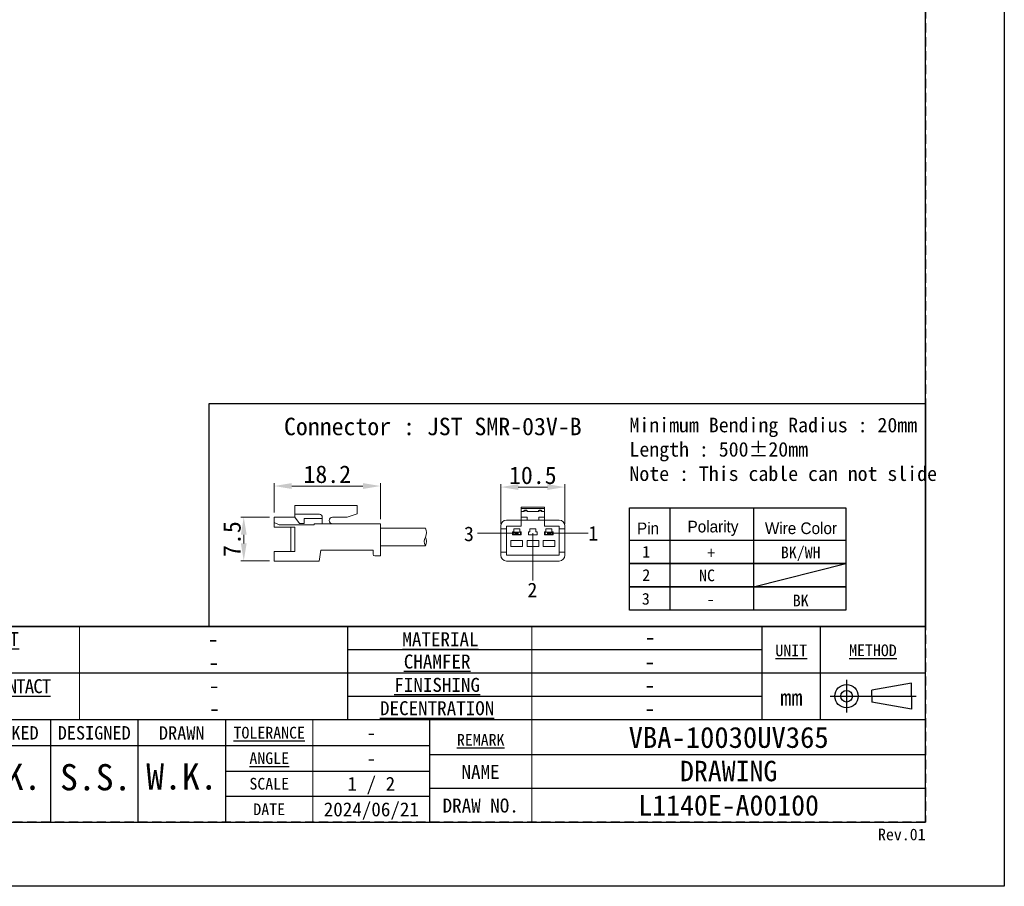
# Model space of a CAD drawing. Header units: millimetres. Extents: x 0 to 420, y 0 to 297.
# Tile 3 of 9: x 251 to 420, y 0 to 148. Entities that reach past the tile are written whole.
import ezdxf
from ezdxf.enums import TextEntityAlignment as Align

# ---------------------------------------------------------------- set-up
doc = ezdxf.new("R2010")
doc.units = ezdxf.units.MM
doc.header["$LTSCALE"] = 0.25
doc.linetypes.add('HIDDEN', pattern=[9.525, 6.35, -3.175])
doc.layers.add('CABLE 3P', color=7, linetype='Continuous', lineweight=20)
doc.layers.add('TXT1', color=5, linetype='Continuous', lineweight=20)
doc.layers.add('FORM', color=252, linetype='Continuous')
doc.layers.add('PAPER', color=254, linetype='Continuous', plot=False)
doc.styles.add('(TNK)aSS', font='txt', dxfattribs={"width": 0.75, "oblique": 15, "height": 3.5})
doc.styles.get("Standard").update_dxf_attribs({"font": 'arial.ttf'})
doc.styles.add('takachi1', font='msgothic.ttc', dxfattribs={"height": 2.5})
doc.styles.add('VS Standard', font='msgothic.ttc', dxfattribs={"height": 3})
doc.styles.add('VS Standard(小)', font='txt', dxfattribs={"height": 2.4})
doc.dimstyles.new('TMIZO', dxfattribs={"dimscale": 0, "dimtxt": 3.5, "dimasz": 3, "dimexe": 0.5, "dimexo": 0.8, "dimgap": 0.5, "dimtad": 3, "dimtoh": 1, "dimdec": 1, "dimrnd": 0.005, "dimdsep": 46, "dimtxsty": '(TNK)aSS', "dimcen": 0, "dimclrd": 5, "dimclre": 5, "dimclrt": 5, "dimaunit": 1, "dimadec": 0, "dimazin": 2, "dimtfac": 1, "dimtdec": 1, "dimtmove": 0, "dimatfit": 3, "dimfxl": 1, "dimtzin": 0, "dimlwd": -1, "dimlwe": -1, "dimarcsym": 0})

# ---------------------------------------------------------------- blocks, each defined once
blk = doc.blocks.new('表題欄金物用_ver3.0')
at = {"layer": 'FORM', "color": 0}
for p, q in [((-11, 44.5), (-191, 44.5)), ((-110, 28.49), (-110, 44.5)), ((-39, 28.49), (-39, 44.5)), ((-29, 28.49), (-29, 44.5)), ((-11, 28.5), (-11, 44.5)), ((-39, 40.5), (-110, 40.5)), ((-110, 28.49), (-110, 40.5)), ((-11, 28.5), (-11, 40.5)), ((-39, 36.5), (-191, 36.5)), ((-11, 36.5), (-191, 36.5)), ((-24.54, 35.38), (-24.54, 29.78)), ((-13.42, 34.8), (-20.21, 33.59)), ((-13.42, 32.58), (-13.42, 34.8)), ((-39, 32.5), (-110, 32.5)), ((-27.34, 32.58), (-12.62, 32.58)), ((-20.21, 32.58), (-20.21, 33.59)), ((-20.21, 32.58), (-20.21, 31.57)), ((-13.42, 32.58), (-13.42, 30.35)), ((-13.42, 30.35), (-20.21, 31.57)), ((-11, 28.5), (-191, 28.5)), ((-161, 28.5), (-161, 11)), ((-146, 28.5), (-146, 11)), ((-131, 28.5), (-131, 11)), ((-96, 11), (-96, 28.5)), ((-11, 11), (-11, 28.5)), ((-191, 24.12), (-96, 24.12)), ((-131, 24.12), (-96, 24.12)), ((-96, 22.6), (-11, 22.6)), ((-131, 19.75), (-96, 19.75)), ((-96, 15.38), (-131, 15.38)), ((-96, 16.8), (-11, 16.8)), ((-191, 11), (-11, 11))]:
    blk.add_line(p, q, dxfattribs=at)
at = {"layer": 'FORM', "color": 0, "linetype": 'HIDDEN', "lineweight": 9}
for p, q in [((-156, 28.49), (-156, 44.5)), ((-156, 28.49), (-156, 40.49)), ((-78.5, 11), (-78.5, 28.5))]:
    blk.add_line(p, q, dxfattribs=at)
at = {"layer": 'FORM', "color": 0, "linetype": 'Continuous', "lineweight": 9}
for p, q in [((-156, 28.49), (-156, 44.5)), ((-78.5, 11), (-78.5, 44.5)), ((-116, 11), (-116, 28.5))]:
    blk.add_line(p, q, dxfattribs=at)
at = {"layer": 'FORM', "color": 0}
for radius in [2, 1]:
    blk.add_circle((-24.54, 32.58), radius, dxfattribs=at)
at = {"layer": 'FORM', "color": 0, "attachment_point": 5}
for s, insert, char_height, width, style in [('{\\LTREATMENT}', (-173.74, 42.37), 2.4, 36.5, 'VS Standard(小)'), ('{\\LMATERIAL}', (-94.15, 42.33), 2.4, 36.5, 'VS Standard(小)'), ('{\\LUNIT}', (-34.02, 40.41), 2, 20, 'VS Standard'), ('{\\LMETHOD}', (-20.02, 40.42), 2, 20, 'VS Standard'), ('{\\LCHAMFER}', (-94.72, 38.5), 2.4, 35, 'VS Standard(小)'), ('{\\T0.9;\\LTREATMENT CONTACT}', (-173.5, 34.27), 2.4, 36.5, 'VS Standard(小)'), ('{\\LFINISHING}', (-94.72, 34.5), 2.4, 35, 'VS Standard(小)'), ('mm', (-34, 32.35), 2.8, 20, 'VS Standard'), ('{\\LDECENTRATION}', (-94.72, 30.5), 2.4, 35, 'VS Standard(小)'), ('{\\fＭＳ ゴシック|b0|i0|c128|p49;CHECKED}', (-168.5, 26.28), 2.3, 15, 'VS Standard'), ('{\\fＭＳ ゴシック|b0|i0|c128|p49;DESIGNED}', (-153.5, 26.28), 2.3, 15, 'VS Standard'), ('{\\fＭＳ ゴシック|b0|i0|c128|p49;DRAWN}', (-138.5, 26.28), 2.3, 15, 'VS Standard'), ('{\\W1;\\LTOLERANCE}', (-123.5, 26.31), 2, 20, 'VS Standard(小)'), ('{\\LANGLE}', (-123.5, 21.94), 2, 14.9784, 'VS Standard(小)'), ('{\\fＭＳ ゴシック|b0|i0|c128|p49;NAME}', (-87.28, 19.61), 2.4, 15, 'VS Standard(小)'), ('SCALE', (-123.5, 17.56), 2, 15, 'VS Standard(小)'), ('{\\fＭＳ ゴシック|b0|i0|c128|p49;DRAW NO.}', (-87.25, 13.82), 2.4, 15, 'VS Standard(小)'), ('{\\fＭＳ ゴシック|b0|i0|c128|p49;DATE}', (-123.5, 13.19), 2, 15, 'VS Standard(小)')]:
    blk.add_mtext(s, dxfattribs=dict(at, insert=insert, char_height=char_height, width=width, style=style))
at = {"layer": 'FORM', "color": 0, "insert": (-87.25, 25.1), "char_height": 2, "width": 16, "attachment_point": 5, "line_spacing_factor": 0.8, "style": 'VS Standard'}
blk.add_mtext('\\pxsm0.9;{\\LREMARK}', dxfattribs=at)
at = {"layer": 'FORM', "color": 0}
for tag, height, style, p in [('処理(英語)', 2.8, 'VS Standard', (-133.24, 42.37)), ('材料', 2.8, 'VS Standard', (-58.21, 42.72)), ('処理(日本語)', 2.8, 'VS Standard', (-133.24, 38.37)), ('一般面取', 2.8, 'VS Standard', (-58.25, 38.53)), ('処理接点(英語)', 2.8, 'VS Standard', (-132.94, 34.42)), ('仕上', 2.8, 'VS Standard', (-58.25, 34.53)), ('処理接点(日本語)', 2.8, 'VS Standard', (-133, 30.5)), ('偏芯', 2.8, 'VS Standard', (-58.25, 30.53)), ('一般公差', 2.4, 'VS Standard(小)', (-106, 26.31)), ('適用（機種名）', 3.6, 'VS Standard', (-44.78, 25.6)), ('角度', 2.4, 'VS Standard(小)', (-106, 21.94)), ('NAME', 3.5, 'VS Standard', (-44.75, 19.65)), ('SCALE', 2.4, 'VS Standard(小)', (-106, 17.56)), ('DRAW_NO.', 3.5, 'VS Standard', (-44.75, 13.82)), ('DATE', 2.4, 'VS Standard(小)', (-106, 13.19))]:
    blk.add_attdef(tag, text='', height=height, dxfattribs=dict(at, style=style)).set_placement(p, align=Align.MIDDLE_CENTER)
at = {"layer": 'FORM', "color": 0, "style": 'VS Standard'}
for tag, p in [('APPROVED', (-182.5, 15.06)), ('CHECKED', (-167.5, 15.18)), ('DESIGNED', (-152.5, 15.09)), ('DRAWN', (-137.5, 15.23))]:
    blk.add_attdef(tag, text='', height=4.5, dxfattribs=at).set_placement(p, align=Align.BOTTOM_CENTER)
blk = doc.blocks.new('*D3')
at = {"layer": 'Defpoints', "color": 0}
for p in [(344.68, 68.41), (333.68, 61.24), (344.68, 61.24)]:
    blk.add_point(p, dxfattribs=at)
at = {"layer": 'TXT1', "color": 0}
for p, q in [((333.68, 62.04), (333.68, 68.91)), ((336.68, 68.41), (341.68, 68.41)), ((344.68, 62.04), (344.68, 68.91))]:
    blk.add_line(p, q, dxfattribs=at)
for points in [[(336.68, 68.91), (336.68, 67.91), (333.68, 68.41)], [(341.68, 67.91), (341.68, 68.91), (344.68, 68.41)]]:
    blk.add_solid(points, dxfattribs=at)
at = {"layer": 'TXT1', "color": 0, "insert": (339.18, 70.41), "char_height": 3, "attachment_point": 5, "style": 'VS Standard'}
blk.add_mtext('10.5', dxfattribs=at)
blk = doc.blocks.new('*D4')
at = {"layer": 'Defpoints', "color": 0}
for p in [(294.85, 63.25), (289.63, 55.76), (294.87, 55.76)]:
    blk.add_point(p, dxfattribs=at)
at = {"layer": 'TXT1', "color": 0}
for p, q in [((294.05, 63.25), (289.13, 63.25)), ((289.63, 60.25), (289.63, 58.76)), ((294.07, 55.76), (289.13, 55.76))]:
    blk.add_line(p, q, dxfattribs=at)
for points in [[(290.13, 60.25), (289.13, 60.25), (289.63, 63.25)], [(289.13, 58.76), (290.13, 58.76), (289.63, 55.76)]]:
    blk.add_solid(points, dxfattribs=at)
at = {"layer": 'TXT1', "color": 0, "insert": (287.63, 59.5), "char_height": 3, "attachment_point": 5, "rotation": 90, "style": 'VS Standard'}
blk.add_mtext('7.5', dxfattribs=at)
blk = doc.blocks.new('*D5')
at = {"layer": 'Defpoints', "color": 0}
for p in [(313.06, 68.59), (294.85, 63.23), (313.06, 62.11)]:
    blk.add_point(p, dxfattribs=at)
at = {"layer": 'TXT1', "color": 0}
for p, q in [((294.85, 64.03), (294.85, 69.09)), ((297.85, 68.59), (310.06, 68.59)), ((313.06, 62.91), (313.06, 69.09))]:
    blk.add_line(p, q, dxfattribs=at)
for points in [[(297.85, 69.09), (297.85, 68.09), (294.85, 68.59)], [(310.06, 68.09), (310.06, 69.09), (313.06, 68.59)]]:
    blk.add_solid(points, dxfattribs=at)
at = {"layer": 'TXT1', "color": 0, "insert": (303.95, 70.59), "char_height": 3, "attachment_point": 5, "style": 'VS Standard'}
blk.add_mtext('18.2', dxfattribs=at)

msp = doc.modelspace()

# ---------------------------------------------------------------- linework, layer by layer
at = {"layer": 'CABLE 3P'}
for p, q in [((298.3742, 65.2286), (309.0742, 65.2286)), ((298.3742, 63.2286), (298.3742, 65.2286)), ((298.3742, 65.2286), (309.0742, 65.2286)), ((298.3742, 63.2286), (298.3742, 65.2286)), ((309.0742, 63.8332), (309.0742, 65.2286)), ((341.1842, 64.9881), (337.1842, 64.9881)), ((337.1842, 64.9881), (337.1842, 64.7589)), ((341.1842, 64.7589), (337.1842, 64.7589)), ((337.1842, 64.7589), (337.1842, 64.2381)), ((337.6842, 64.2381), (337.1842, 64.2381)), ((337.1842, 64.2381), (337.1842, 63.2381)), ((337.5842, 64.2381), (337.5842, 64.2472)), ((337.7842, 64.4381), (337.6842, 64.3381)), ((337.6842, 64.3381), (337.6842, 64.2381)), ((338.1842, 64.3381), (337.6842, 64.3381)), ((337.7842, 64.4472), (337.7842, 64.4381)), ((337.7842, 64.4472), (338.0842, 64.4472)), ((337.7842, 64.4381), (338.0842, 64.4381)), ((338.0842, 64.4472), (338.0842, 64.4381)), ((338.0842, 64.4381), (338.1842, 64.3381)), ((338.1842, 64.3381), (338.1842, 64.2381)), ((340.1842, 64.2381), (338.1842, 64.2381)), ((338.2842, 64.2472), (338.2842, 64.2381)), ((340.0842, 64.2381), (340.0842, 64.2472)), ((340.2842, 64.4381), (340.1842, 64.3381)), ((340.1842, 64.3381), (340.1842, 64.2381)), ((340.6842, 64.3381), (340.1842, 64.3381)), ((340.2842, 64.4472), (340.2842, 64.4381)), ((340.2842, 64.4472), (340.5842, 64.4472)), ((340.2842, 64.4381), (340.5842, 64.4381)), ((340.5842, 64.4472), (340.5842, 64.4381)), ((340.5842, 64.4381), (340.6842, 64.3381)), ((340.6842, 64.3381), (340.6842, 64.2381)), ((341.1842, 64.2381), (340.6842, 64.2381)), ((340.7842, 64.2472), (340.7842, 64.2381)), ((341.1842, 64.9881), (341.1842, 64.7589)), ((341.1842, 64.7589), (341.1842, 64.2381)), ((341.1842, 64.2381), (341.1842, 63.2381)), ((294.851, 61.5416), (294.851, 63.2286)), ((294.851, 63.2286), (298.3742, 63.2286)), ((294.851, 61.5416), (294.851, 63.2286)), ((294.851, 63.2286), (298.3742, 63.2286)), ((298.3742, 63.7579), (302.6074, 63.7579)), ((298.3742, 63.7579), (302.6074, 63.7579)), ((299.2077, 62.1759), (298.3742, 63.2286)), ((299.2077, 62.1759), (298.3742, 63.2286)), ((299.9722, 62.1759), (299.9722, 63.0478)), ((299.9722, 63.0478), (303.0974, 63.0478)), ((299.9722, 62.1759), (299.9722, 63.0478)), ((299.9722, 63.0478), (303.0974, 63.0478)), ((303.0974, 62.1005), (303.0974, 63.2545)), ((303.0974, 62.1005), (303.0974, 63.2545)), ((304.8476, 63.2286), (307.3459, 63.2286)), ((304.8476, 63.2286), (307.3459, 63.2286)), ((309.0742, 63.8332), (307.3459, 63.2286)), ((309.0742, 63.8332), (307.3459, 63.2286)), ((334.6842, 62.7381), (337.1842, 62.7381)), ((338.1842, 63.2381), (337.1842, 63.2381)), ((337.1842, 63.2381), (337.1842, 62.7381)), ((337.1842, 62.7381), (337.1842, 61.7381)), ((338.1842, 62.7381), (337.1842, 62.7381)), ((338.1842, 63.2381), (338.1842, 62.7381)), ((340.1842, 62.7381), (338.1842, 62.7381)), ((341.1842, 63.2381), (340.1842, 63.2381)), ((340.1842, 63.2381), (340.1842, 62.7381)), ((341.1842, 62.7381), (340.1842, 62.7381)), ((341.1842, 63.2381), (341.1842, 62.7381)), ((341.1842, 61.7381), (341.1842, 62.7381)), ((341.1842, 62.7381), (343.6842, 62.7381)), ((295.6899, 61.9515), (294.851, 62.3427)), ((295.6899, 61.9515), (294.851, 62.3427)), ((294.851, 61.5416), (298.3742, 61.5416)), ((294.851, 61.5416), (298.3742, 61.5416)), ((295.6899, 61.9515), (301.711, 61.9515)), ((295.6899, 61.9515), (301.711, 61.9515)), ((297.7218, 57.3496), (297.7218, 61.5416)), ((297.7218, 57.3496), (297.7218, 61.5416)), ((298.3742, 57.3496), (298.3742, 61.5416)), ((298.3742, 57.3496), (298.3742, 61.5416)), ((299.2077, 62.1759), (299.9722, 62.1759)), ((299.2077, 62.1759), (299.9722, 62.1759)), ((304.8476, 62.1005), (301.711, 62.1005)), ((301.711, 61.9515), (301.711, 62.1005)), ((304.8476, 62.1005), (301.711, 62.1005)), ((301.711, 61.9515), (301.711, 62.1005)), ((304.8476, 62.1005), (313.051, 62.1005)), ((304.8476, 62.1005), (313.051, 62.1005)), ((313.051, 56.6005), (313.051, 62.1005)), ((313.051, 56.6005), (313.051, 62.1005)), ((320.7651, 61.3505), (313.051, 61.3505)), ((333.6842, 61.7381), (333.6842, 61.2381)), ((334.6842, 61.2381), (333.6842, 61.2381)), ((333.6842, 61.2381), (333.6842, 57.2381)), ((334.6842, 61.7381), (334.6842, 61.2381)), ((337.1842, 61.7381), (334.6842, 61.7381)), ((334.6842, 61.2381), (334.6842, 57.2381)), ((336.9342, 61.2381), (335.9342, 61.2381)), ((335.9342, 61.2381), (335.9342, 60.7381)), ((336.9342, 60.7381), (336.9342, 61.2381)), ((338.6842, 61.2381), (338.6842, 60.7381)), ((339.6842, 61.2381), (338.6842, 61.2381)), ((339.6842, 60.7381), (339.6842, 61.2381)), ((343.6842, 61.7381), (341.1842, 61.7381)), ((342.4342, 61.2381), (341.4342, 61.2381)), ((341.4342, 61.2381), (341.4342, 60.7381)), ((342.4342, 60.7381), (342.4342, 61.2381)), ((343.6842, 61.2381), (343.6842, 61.7381)), ((344.6842, 61.2381), (343.6842, 61.2381)), ((343.6842, 57.2381), (343.6842, 61.2381)), ((344.6842, 61.7381), (344.6842, 61.2381)), ((344.6842, 57.2381), (344.6842, 61.2381)), ((337.4342, 59.2381), (335.4342, 59.2381)), ((335.4342, 59.2381), (335.4342, 58.2381)), ((335.9342, 60.7381), (335.6842, 60.7381)), ((335.6842, 60.7381), (335.6842, 60.2381)), ((335.6842, 60.2381), (337.1842, 60.2381)), ((335.8092, 60.2881), (335.8092, 60.6881)), ((335.8092, 60.6881), (336.2842, 60.6881)), ((336.2842, 60.2881), (335.8092, 60.2881)), ((336.2842, 60.6881), (336.1842, 60.5881)), ((336.3842, 60.5881), (336.1842, 60.5881)), ((336.1842, 60.3881), (336.1842, 60.5881)), ((336.1842, 60.3881), (336.3842, 60.3881)), ((336.1842, 60.3881), (336.2842, 60.2881)), ((336.2842, 60.6881), (336.4342, 60.6881)), ((336.4342, 60.2881), (336.2842, 60.2881)), ((336.4342, 60.6644), (336.3842, 60.5881)), ((336.3842, 60.5881), (336.3842, 60.3881)), ((336.3842, 60.3881), (336.4342, 60.3118)), ((336.4342, 60.6881), (336.4342, 60.6644)), ((336.4342, 60.6881), (336.5842, 60.6881)), ((336.4842, 60.5881), (336.4342, 60.6644)), ((336.4342, 60.3118), (336.4842, 60.3881)), ((336.4342, 60.3118), (336.4342, 60.2881)), ((336.5842, 60.2881), (336.4342, 60.2881)), ((336.4842, 60.3881), (336.4842, 60.5881)), ((336.6842, 60.5881), (336.4842, 60.5881)), ((336.4842, 60.3881), (336.6842, 60.3881)), ((336.6842, 60.5881), (336.5842, 60.6881)), ((336.5842, 60.6881), (337.0592, 60.6881)), ((336.5842, 60.2881), (336.6842, 60.3881)), ((337.0592, 60.2881), (336.5842, 60.2881)), ((336.6842, 60.5881), (336.6842, 60.3881)), ((337.1842, 60.7381), (336.9342, 60.7381)), ((337.0592, 60.6881), (337.0592, 60.2881)), ((337.1842, 60.2381), (337.1842, 60.7381)), ((337.4342, 58.2381), (337.4342, 59.2381)), ((340.1842, 59.2381), (338.1842, 59.2381)), ((338.1842, 59.2381), (338.1842, 58.2381)), ((338.4342, 60.7381), (338.4342, 60.2381)), ((338.6842, 60.7381), (338.4342, 60.7381)), ((338.4342, 60.2381), (339.9342, 60.2381)), ((339.9342, 60.7381), (339.6842, 60.7381)), ((339.9342, 60.2381), (339.9342, 60.7381)), ((340.1842, 58.2381), (340.1842, 59.2381)), ((340.9342, 59.2381), (340.9342, 58.2381)), ((342.9342, 59.2381), (340.9342, 59.2381)), ((341.4342, 60.7381), (341.1842, 60.7381)), ((341.1842, 60.7381), (341.1842, 60.2381)), ((341.1842, 60.2381), (342.6842, 60.2381)), ((341.3092, 60.2881), (341.3092, 60.6881)), ((341.3092, 60.6881), (341.7842, 60.6881)), ((341.7842, 60.2881), (341.3092, 60.2881)), ((341.7842, 60.6881), (341.6842, 60.5881)), ((341.8842, 60.5881), (341.6842, 60.5881)), ((341.6842, 60.3881), (341.6842, 60.5881)), ((341.6842, 60.3881), (341.8842, 60.3881)), ((341.6842, 60.3881), (341.7842, 60.2881)), ((341.7842, 60.6881), (341.9342, 60.6881)), ((341.9342, 60.2881), (341.7842, 60.2881)), ((341.9342, 60.6644), (341.8842, 60.5881)), ((341.8842, 60.5881), (341.8842, 60.3881)), ((341.8842, 60.3881), (341.9342, 60.3118)), ((341.9342, 60.6881), (341.9342, 60.6644)), ((341.9342, 60.6881), (342.0842, 60.6881)), ((341.9842, 60.5881), (341.9342, 60.6644)), ((341.9342, 60.3118), (341.9842, 60.3881)), ((341.9342, 60.3118), (341.9342, 60.2881)), ((342.0842, 60.2881), (341.9342, 60.2881)), ((341.9842, 60.3881), (341.9842, 60.5881)), ((342.1842, 60.5881), (341.9842, 60.5881)), ((341.9842, 60.3881), (342.1842, 60.3881)), ((342.1842, 60.5881), (342.0842, 60.6881)), ((342.0842, 60.6881), (342.5592, 60.6881)), ((342.0842, 60.2881), (342.1842, 60.3881)), ((342.5592, 60.2881), (342.0842, 60.2881)), ((342.1842, 60.5881), (342.1842, 60.3881)), ((342.6842, 60.7381), (342.4342, 60.7381)), ((342.5592, 60.6881), (342.5592, 60.2881)), ((342.6842, 60.2381), (342.6842, 60.7381)), ((342.9342, 58.2381), (342.9342, 59.2381)), ((302.851, 57.6005), (302.551, 55.7286)), ((302.851, 57.6005), (311.7959, 57.6005)), ((302.851, 57.6005), (311.7959, 57.6005)), ((311.7959, 56.9005), (311.7959, 57.6005)), ((311.7959, 56.9005), (311.7959, 57.6005)), ((320.7651, 58.3505), (313.051, 58.3505)), ((335.4342, 58.2381), (337.4342, 58.2381)), ((338.1842, 58.2381), (340.1842, 58.2381)), ((340.9342, 58.2381), (342.9342, 58.2381)), ((294.851, 55.7286), (294.851, 57.3496)), ((294.851, 57.3496), (298.3742, 57.3496)), ((294.851, 55.7286), (294.851, 57.3496)), ((294.851, 57.3496), (298.3742, 57.3496)), ((294.851, 55.7286), (302.551, 55.7286)), ((294.851, 55.7286), (302.551, 55.7286)), ((312.0959, 56.6005), (313.051, 56.6005)), ((312.0959, 56.6005), (313.051, 56.6005)), ((333.6842, 57.2381), (334.6842, 57.2381)), ((333.6842, 57.2381), (333.6842, 56.7381)), ((334.6842, 57.2381), (334.6842, 56.7381)), ((334.6842, 56.7381), (343.6842, 56.7381)), ((334.6842, 55.7381), (343.6842, 55.7381)), ((343.6842, 57.2381), (344.6842, 57.2381)), ((343.6842, 56.7381), (343.6842, 57.2381)), ((344.6842, 57.2381), (344.6842, 56.7381))]:
    msp.add_line(p, q, dxfattribs=at)
for centre, radius, start, end in [((337.7842, 64.2472), 0.2, 90, 180), ((337.5886, 64.3428), 0.0958, 267.402573, 357.142919), ((338.0842, 64.2472), 0.2, 0, 90), ((338.2799, 64.3428), 0.0958, 182.857163, 272.597478), ((340.2842, 64.2472), 0.2, 90, 180), ((340.0886, 64.3428), 0.0958, 267.402651, 357.142841), ((340.5842, 64.2472), 0.2, 0, 90), ((340.7799, 64.3428), 0.0958, 182.857274, 272.597233), ((302.5939, 63.2545), 0.5035, 0, 91.535232), ((302.5939, 63.2545), 0.5035, 0, 91.535232), ((304.8476, 62.6646), 0.5641, 90, 270), ((304.8476, 62.6646), 0.5641, 90, 270), ((334.6842, 61.7381), 1, 90, 180), ((343.6842, 61.7381), 1, 0, 90), ((319.5651, 60.6005), 1.4151, 327.994617, 32.005383), ((321.9651, 59.1005), 1.4151, 147.994617, 212.005383), ((319.5651, 59.1005), 1.4151, 327.994617, 32.005383), ((312.0959, 56.9005), 0.3, 180, 270), ((312.0959, 56.9005), 0.3, 180, 270), ((334.6842, 56.7381), 1, 180, 270), ((343.6842, 56.7381), 1, 270, 0)]:
    msp.add_arc(centre, radius, start, end, dxfattribs=at)
at = {"layer": 'FORM'}
for p, q in [((406.5, 44.5), (406.5, 286)), ((355.7445, 64.8645), (392.8359, 64.8645)), ((355.7445, 59.3383), (355.7445, 64.8645)), ((362.6812, 64.8645), (362.6812, 47.3383)), ((377.0331, 64.8645), (377.0331, 47.3383)), ((392.8359, 64.8645), (392.8359, 47.3383)), ((377.0331, 51.3383), (392.8359, 55.3383)), ((226.5, 44.5), (406.5, 44.5)), ((131.5, 11), (406.5, 11))]:
    msp.add_line(p, q, dxfattribs=at)
at = {"layer": 'FORM', "linetype": 'HIDDEN'}
msp.add_lwpolyline([(13.5, 286), (406.5, 286), (406.5, 11), (13.5, 11)], close=True, dxfattribs=at)
at = {"layer": 'FORM'}
msp.add_lwpolyline([(283.6918, 82.708), (406.5, 82.708), (406.5, 44.5), (283.6918, 44.5)], close=True, dxfattribs=at)
for points in [[(392.8359, 55.3383), (355.7445, 55.3383), (355.7445, 59.3383), (392.8359, 59.3383)], [(392.8359, 51.3383), (355.7445, 51.3383), (355.7445, 55.3383), (392.8359, 55.3383)], [(392.8359, 47.3383), (355.7445, 47.3383), (355.7445, 51.3383), (392.8359, 51.3383)]]:
    msp.add_lwpolyline(points, dxfattribs=at)
at = {"layer": 'PAPER'}
msp.add_lwpolyline([(0, 297), (420, 297), (420, 0), (0, 0)], close=True, dxfattribs=at)
at = {"layer": 'TXT1'}
for p, q in [((336.3144, 60.4881), (329.6761, 60.4881)), ((339.1569, 60.5211), (339.1569, 52.4052)), ((348.6881, 60.4881), (342.0498, 60.4881))]:
    msp.add_line(p, q, dxfattribs=at)

# ---------------------------------------------------------------- block references
ref = msp.add_blockref('表題欄金物用_ver3.0', (417.5, 0))
ref.add_attrib('処理(英語)', '-', dxfattribs={"layer": 'FORM', "color": 0, "height": 2.8, "style": 'VS Standard'}).set_placement((284.4134, 42.3698), align=Align.MIDDLE_CENTER)
ref.add_attrib('処理(日本語)', '-', dxfattribs={"layer": 'FORM', "color": 0, "height": 2.8, "style": 'VS Standard'}).set_placement((284.5047, 38.373), align=Align.MIDDLE_CENTER)
ref.add_attrib('処理接点(英語)', '-', dxfattribs={"layer": 'FORM', "color": 0, "height": 2.8, "style": 'VS Standard'}).set_placement((284.5626, 34.4188), align=Align.MIDDLE_CENTER)
ref.add_attrib('処理接点(日本語)', '-', dxfattribs={"layer": 'FORM', "color": 0, "height": 2.8, "style": 'VS Standard'}).set_placement((284.6264, 30.5), align=Align.MIDDLE_CENTER)
ref.add_attrib('材料', '-', dxfattribs={"layer": 'FORM', "color": 0, "height": 2.8, "style": 'VS Standard'}).set_placement((359.2888, 42.7156), align=Align.MIDDLE_CENTER)
ref.add_attrib('一般面取', '-', dxfattribs={"layer": 'FORM', "color": 0, "height": 2.8, "style": 'VS Standard'}).set_placement((359.2519, 38.5265), align=Align.MIDDLE_CENTER)
ref.add_attrib('仕上', '-', dxfattribs={"layer": 'FORM', "color": 0, "height": 2.8, "style": 'VS Standard'}).set_placement((359.2519, 34.5265), align=Align.MIDDLE_CENTER)
ref.add_attrib('偏芯', '-', dxfattribs={"layer": 'FORM', "color": 0, "height": 2.8, "style": 'VS Standard'}).set_placement((359.2519, 30.5265), align=Align.MIDDLE_CENTER)
ref.add_attrib('一般公差', '-', dxfattribs={"layer": 'FORM', "color": 0, "height": 2.4, "style": 'VS Standard(小)'}).set_placement((311.5, 26.3125), align=Align.MIDDLE_CENTER)
ref.add_attrib('角度', '-', dxfattribs={"layer": 'FORM', "color": 0, "height": 2.4, "style": 'VS Standard(小)'}).set_placement((311.5, 21.9375), align=Align.MIDDLE_CENTER)
ref.add_attrib('SCALE', '1 / 2', dxfattribs={"layer": 'FORM', "color": 0, "height": 2.4, "style": 'VS Standard(小)'}).set_placement((311.5, 17.5625), align=Align.MIDDLE_CENTER)
ref.add_attrib('DATE', '2024/06/21', dxfattribs={"layer": 'FORM', "color": 0, "height": 2.4, "style": 'VS Standard(小)'}).set_placement((311.5, 13.1875), align=Align.MIDDLE_CENTER)
ref.add_attrib('適用（機種名）', 'VBA-10030UV365', dxfattribs={"layer": 'FORM', "color": 0, "height": 3.6, "style": 'VS Standard'}).set_placement((372.75, 25.5168), align=Align.MIDDLE_CENTER)
ref.add_attrib('NAME', 'DRAWING', dxfattribs={"layer": 'FORM', "color": 0, "height": 3.5, "style": 'VS Standard'}).set_placement((372.75, 19.7539), align=Align.MIDDLE_CENTER)
ref.add_attrib('DRAW_NO.', 'L1140E-A00100', dxfattribs={"layer": 'FORM', "color": 0, "height": 3.5, "style": 'VS Standard'}).set_placement((372.75, 13.8776), align=Align.MIDDLE_CENTER)
ref.add_attrib('DESIGNED', 'S.S.', dxfattribs={"layer": 'FORM', "color": 0, "height": 4.5, "style": 'VS Standard'}).set_placement((264.2704, 15.0912), align=Align.BOTTOM_CENTER)
ref.add_attrib('DRAWN', 'W.K.', dxfattribs={"layer": 'FORM', "color": 0, "height": 4.5, "style": 'VS Standard'}).set_placement((279.0401, 15.235), align=Align.BOTTOM_CENTER)
ref.add_attrib('CHECKED', 'S.K.', dxfattribs={"layer": 'FORM', "color": 0, "height": 4.5, "style": 'VS Standard'}).set_placement((248.8274, 15.1772), align=Align.BOTTOM_CENTER)

# ---------------------------------------------------------------- texts
at = {"layer": 'FORM', "insert": (398.3463, 9.8834), "char_height": 2, "attachment_point": 1, "style": 'VS Standard'}
msp.add_mtext_dynamic_manual_height_columns('Rev.01', width=8.153668, gutter_width=15, heights=[-2], dxfattribs=at)
at = {"layer": 'TXT1', "style": 'takachi1'}
for s, height, p in [('3', 2.5, (327.3825, 59.1471)), ('1', 2.5, (348.6881, 59.2499)), ('NC', 2, (367.6796, 52.279)), ('2', 2.5, (338.2512, 49.5275))]:
    msp.add_text(s, height=height, dxfattribs=at).set_placement(p)
at = {"layer": 'TXT1', "attachment_point": 1, "style": 'VS Standard'}
for s, insert, char_height, width in [('Connector : JST SMR-03V-B', (296.5299, 80.2957), 3, 49.429299), ('Minimum Bending Radius : 20mm\\PLength : 500%%p20mm\\PNote : This cable can not slide', (355.7445, 80.2957), 2.5, 61.656869)]:
    msp.add_mtext(s, dxfattribs=dict(at, insert=insert, char_height=char_height, width=width))
at = {"layer": 'TXT1', "char_height": 2, "attachment_point": 5}
for s, insert, width in [('\\fMS PGothic|b0|i0|c128|p50;Pin', (358.9244, 61.3383), 8), ('\\fMS PGothic|b0|i0|c128|p50;Polarity', (370.0663, 61.3383), 28), ('\\fMS PGothic|b0|i0|c128|p50;Wire Color', (385.1448, 61.3383), 32), ('\\fＭＳ ゴシック|b0|i0;1', (358.6275, 57.3383), 8), ('\\fMS Gothic|b0|i0|c128|p49;+', (369.7466, 57.1414), 28), ('\\fMS Gothic|b0|i0|c128|p49;BK/WH', (385.1019, 56.9705), 32), ('\\fＭＳ ゴシック|b0|i0;2', (358.6275, 53.3383), 8), ('\\fＭＳ ゴシック|b0|i0;3\\P', (358.5559, 49.2535), 8), ('\\fMS Gothic|b0|i0|c128|p49;-', (369.6584, 49.1928), 28), ('\\fMS Gothic|b0|i0|c128|p49;BK', (385.1019, 48.9705), 32)]:
    msp.add_mtext(s, dxfattribs=dict(at, insert=insert, width=width))

# ---------------------------------------------------------------- dimensions: what is measured, and where the dimension line sits
at = {"layer": 'TXT1'}
dim = msp.add_linear_dim(base=(313.0551, 68.5866), p1=(294.8527, 63.2314), p2=(313.0551, 62.1057), dimstyle='TMIZO', override={"dimscale": 1, "dimtoh": 0, "dimtxsty": 'VS Standard', "dimclrd": 0, "dimclre": 0, "dimclrt": 0}, dxfattribs=at)
dim.commit()
dim.dimension.update_dxf_attribs({"geometry": '*D5', "text_midpoint": (303.9539, 70.5866)})
dim = msp.add_linear_dim(base=(344.684, 68.4118), p1=(333.6779, 61.2403), p2=(344.684, 61.2413), text='10.5', dimstyle='TMIZO', override={"dimscale": 1, "dimtoh": 0, "dimtxsty": 'VS Standard', "dimclrd": 0, "dimclre": 0, "dimclrt": 0}, dxfattribs=at)
dim.commit()
dim.dimension.update_dxf_attribs({"geometry": '*D3', "text_midpoint": (339.1809, 70.4118)})
dim = msp.add_linear_dim(base=(289.6295, 55.7582), p1=(294.8484, 63.2509), p2=(294.8721, 55.7582), angle=90, dimstyle='TMIZO', override={"dimscale": 1, "dimtoh": 0, "dimtxsty": 'VS Standard', "dimclrd": 0, "dimclre": 0, "dimclrt": 0}, dxfattribs=at)
dim.commit()
dim.dimension.update_dxf_attribs({"geometry": '*D4', "text_midpoint": (287.6295, 59.5046)})

doc.saveas('drawing.dxf')
